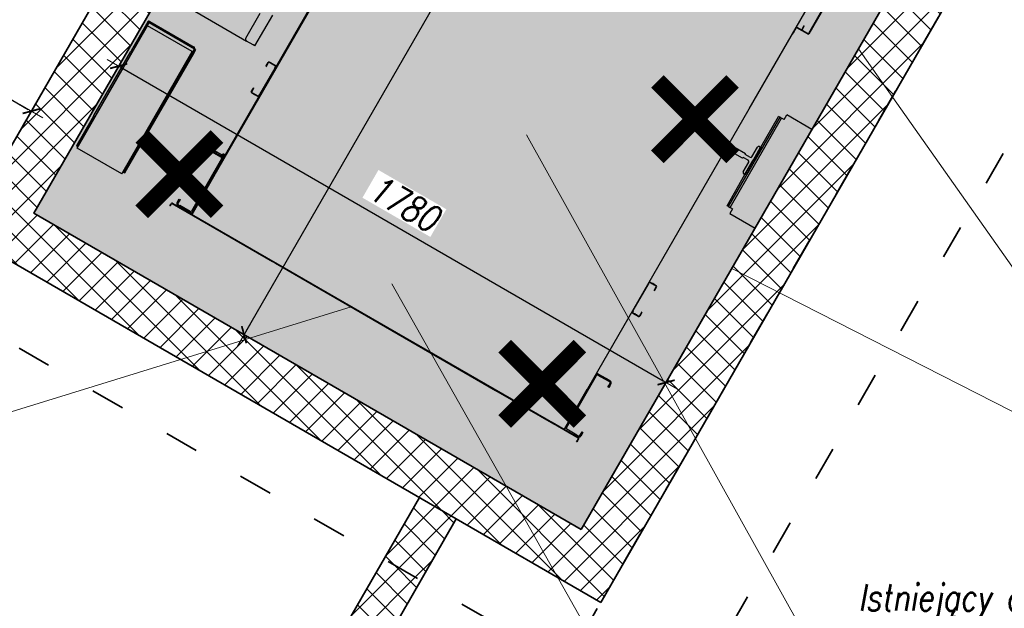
# Model space of a CAD drawing. Header units: millimetres. Extents: x 558 to 24471, y -5755 to 9551.
# Tile 5 of 37: x 23195 to 23472, y 8591 to 8757. Entities that reach past the tile are written whole.
import ezdxf
from ezdxf.enums import TextEntityAlignment as Align

# ---------------------------------------------------------------- set-up
doc = ezdxf.new("R2010")
doc.units = ezdxf.units.MM
doc.linetypes.add('ACAD_ISO03W100', pattern=[30, 12, -18])
doc.layers.add('K_Dzwig', color=10, linetype='Continuous')
for name, color, linetype, lineweight in [('K_Grube', 4, 'Continuous', 35), ('K_Kreskowanie', 8, 'Continuous', 5), ('K_Opis_zmienny', 2, 'Continuous', 13), ('K_Wyburzenia', 8, 'Continuous', 5), ('K_Wymiarowanie', 84, 'Continuous', 13)]:
    doc.layers.add(name, color=color, linetype=linetype, lineweight=lineweight)
doc.styles.add('Zwykły 50', font='romans.shx', dxfattribs={"width": 0.8, "oblique": 10, "height": 7.5})
doc.dimstyles.new('Skala_50', dxfattribs={"dimtxt": 7.5, "dimasz": 1, "dimexe": 1.25, "dimexo": 0.625, "dimgap": 3, "dimtad": 1, "dimdec": 1, "dimlfac": 10, "dimrnd": 0.5, "dimdsep": 46, "dimtxsty": 'Zwykły 50', "dimblk": 'Wymiar', "dimcen": 2.5, "dimse1": 1, "dimse2": 1, "dimazin": 0, "dimtfac": 1, "dimtdec": 1, "dimtix": 1, "dimtmove": 0, "dimatfit": 3, "dimfxl": 1, "dimtfill": 1, "dimarcsym": 0})

# ---------------------------------------------------------------- blocks, each defined once
blk = doc.blocks.new('Wymiar')
for p, q in [((0, -5), (0, 5)), ((-3.75, 0), (3.75, 0))]:
    blk.add_line(p, q)
at = {"const_width": 0.5}
blk.add_lwpolyline([(-1.77, -1.77), (1.77, 1.77)], dxfattribs=at)
blk = doc.blocks.new('*D656')
at = {"layer": 'Defpoints', "color": 0}
for p in [(23229.39, 8755.41), (23383.55, 8666.41), (23376.83, 8654.78)]:
    blk.add_point(p, dxfattribs=at)
at = {"layer": 'K_Wymiarowanie', "color": 0, "lineweight": -2, "ltscale": 5}
blk.add_line((23223.55, 8743.28), (23375.97, 8655.28), dxfattribs=at)
at = {"layer": 'K_Wymiarowanie', "color": 0, "linetype": 'ByBlock', "lineweight": -2}
for p, rotation in [((23222.68, 8743.78), 150.0000000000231), ((23376.83, 8654.78), 330.0000000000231)]:
    blk.add_blockref('Wymiar', p, dxfattribs=dict(at, rotation=rotation))
at = {"layer": 'K_Wymiarowanie', "color": 0, "ltscale": 5, "insert": (23303.13, 8705.13), "char_height": 7.5, "attachment_point": 5, "rotation": 330, "style": 'Zwykły 50', "bg_fill": 3, "box_fill_scale": 1.1, "bg_fill_color": 256, "bg_fill_true_color": 13158600, "bg_fill_transparency": 0}
blk.add_mtext('1780', dxfattribs=at)
blk = doc.blocks.new('*D657')
at = {"layer": 'Defpoints', "color": 0}
for p in [(23338.61, 8889.58), (23222.61, 8688.66), (23257.98, 8668.23)]:
    blk.add_point(p, dxfattribs=at)
at = {"layer": 'K_Wymiarowanie', "color": 0, "lineweight": -2, "ltscale": 5}
blk.add_line((23373.48, 8868.29), (23258.48, 8669.1), dxfattribs=at)
at = {"layer": 'K_Wymiarowanie', "color": 0, "linetype": 'ByBlock', "lineweight": -2}
for p, rotation in [((23373.98, 8869.15), 59.99999999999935), ((23257.98, 8668.23), 239.9999999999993)]:
    blk.add_blockref('Wymiar', p, dxfattribs=dict(at, rotation=rotation))
at = {"layer": 'K_Wymiarowanie', "color": 0, "ltscale": 5, "insert": (23310.14, 8772.07), "char_height": 7.5, "attachment_point": 5, "rotation": 60, "style": 'Zwykły 50', "bg_fill": 3, "box_fill_scale": 1.1, "bg_fill_color": 256, "bg_fill_true_color": 13158600, "bg_fill_transparency": 0}
blk.add_mtext('2320', dxfattribs=at)
blk = doc.blocks.new('kabina')
at = {"layer": 'K_Dzwig'}
for p, q in [((17788.31, -7356.88), (17788.31, -7159.85)), ((17909.31, -7252.7), (17909.31, -7172.01)), ((17913.19, -7206.87), (17913.19, -7225.99)), ((17913.31, -7206.87), (17913.31, -7225.99)), ((17910.99, -7224.73), (17910.99, -7224.83)), ((17910.99, -7224.73), (17911.11, -7224.73)), ((17910.99, -7224.83), (17911.11, -7224.83)), ((17910.99, -7224.83), (17910.99, -7225.99)), ((17911.11, -7224.83), (17911.11, -7224.73)), ((17911.11, -7225.99), (17911.11, -7224.83)), ((17909.31, -7226.35), (17909.43, -7226.35)), ((17909.43, -7228.11), (17909.31, -7228.11)), ((17909.31, -7228.41), (17909.43, -7228.41)), ((17909.43, -7226.35), (17909.43, -7228.11)), ((17909.43, -7228.41), (17909.43, -7228.11)), ((17909.55, -7226.23), (17909.55, -7226.11)), ((17913.07, -7226.11), (17909.55, -7226.11)), ((17913.07, -7226.23), (17909.55, -7226.23)), ((17911.11, -7225.99), (17910.99, -7225.99)), ((17913.07, -7226.11), (17913.07, -7226.23)), ((17913.31, -7225.99), (17913.19, -7225.99)), ((17917.56, -7260.41), (17917.56, -7250.41)), ((17918.06, -7250.41), (17917.56, -7250.41)), ((17918.06, -7279.41), (17918.06, -7250.41)), ((17918.06, -7250.41), (17918.56, -7250.41)), ((17918.56, -7279.41), (17918.56, -7250.41)), ((17919.36, -7250.41), (17918.56, -7250.41)), ((17927.57, -7248.91), (17919.36, -7248.91)), ((17919.36, -7250.41), (17919.36, -7248.91)), ((17909.31, -7284.47), (17909.31, -7252.7)), ((17788.01, -7254.61), (17788.01, -7356.88)), ((17916.76, -7263.96), (17916.76, -7260.81)), ((17917.16, -7260.41), (17917.53, -7260.41)), ((17917.53, -7260.41), (17917.53, -7260.38)), ((17917.56, -7260.38), (17917.53, -7260.38)), ((17917.53, -7264.53), (17917.53, -7260.41)), ((17917.53, -7260.41), (17917.56, -7260.41)), ((17917.56, -7260.41), (17917.56, -7269.31)), ((17911.36, -7264.06), (17914.7, -7264.06)), ((17911.36, -7264.53), (17911.36, -7264.06)), ((17914.7, -7264.06), (17914.7, -7264.36)), ((17914.7, -7264.36), (17916.36, -7264.36)), ((17911.36, -7265.17), (17911.36, -7264.53)), ((17911.36, -7265.66), (17911.36, -7265.17)), ((17914.7, -7265.66), (17911.36, -7265.66)), ((17914.7, -7265.36), (17914.7, -7265.66)), ((17916.36, -7265.36), (17914.7, -7265.36)), ((17916.76, -7268.91), (17916.76, -7265.76)), ((17917.53, -7265.17), (17917.53, -7264.53)), ((17917.53, -7269.31), (17917.53, -7265.17)), ((17917.53, -7269.31), (17917.16, -7269.31)), ((17917.53, -7269.38), (17917.53, -7269.31)), ((17917.53, -7269.31), (17917.56, -7269.31)), ((17917.56, -7269.38), (17917.53, -7269.38)), ((17917.56, -7279.41), (17917.56, -7269.31)), ((17918.06, -7279.41), (17917.56, -7279.41)), ((17918.06, -7279.41), (17918.56, -7279.41)), ((17919.36, -7279.41), (17918.31, -7279.41)), ((17919.36, -7279.41), (17919.36, -7280.91)), ((17919.36, -7280.91), (17927.57, -7280.91)), ((17909.31, -7356.88), (17909.31, -7284.47)), ((17779.96, -7306.95), (17779.96, -7296.95)), ((17776.66, -7306.35), (17776.66, -7298.25)), ((17755.76, -7306.95), (17777.26, -7306.95)), ((17779.36, -7306.95), (17777.26, -7306.95)), ((17779.96, -7306.95), (17779.36, -7306.95)), ((17785.51, -7309.09), (17785.63, -7309.09)), ((17785.51, -7310.25), (17785.51, -7309.09)), ((17785.63, -7310.25), (17785.51, -7310.25)), ((17785.51, -7310.25), (17785.51, -7310.35)), ((17785.51, -7310.35), (17785.63, -7310.35)), ((17785.63, -7310.25), (17785.63, -7309.09)), ((17785.63, -7310.35), (17785.63, -7310.25)), ((17785.75, -7308.97), (17785.75, -7308.85)), ((17786.42, -7308.85), (17785.75, -7308.85)), ((17786.42, -7308.97), (17785.75, -7308.97)), ((17786.42, -7308.85), (17786.42, -7308.97)), ((17786.52, -7308.85), (17786.42, -7308.85)), ((17786.42, -7308.97), (17786.52, -7308.97)), ((17786.52, -7308.97), (17786.52, -7308.85)), ((17786.94, -7308.85), (17786.52, -7308.85)), ((17786.94, -7308.97), (17786.52, -7308.97)), ((17787.04, -7308.85), (17786.94, -7308.85)), ((17786.94, -7308.85), (17786.94, -7308.97)), ((17786.94, -7308.97), (17787.04, -7308.97)), ((17787.04, -7308.97), (17787.04, -7308.85)), ((17787.77, -7308.85), (17787.04, -7308.85)), ((17787.77, -7308.97), (17787.04, -7308.97)), ((17787.77, -7308.97), (17787.77, -7308.85)), ((17787.89, -7309.09), (17788.01, -7309.09)), ((17787.89, -7309.45), (17787.89, -7309.09)), ((17788.01, -7309.45), (17787.89, -7309.45)), ((17787.89, -7309.45), (17787.89, -7309.55)), ((17787.89, -7309.55), (17788.01, -7309.55)), ((17787.89, -7309.55), (17787.89, -7318.15)), ((17909.43, -7309.45), (17909.43, -7309.09)), ((17909.43, -7309.55), (17909.43, -7309.45)), ((17909.43, -7318.15), (17909.43, -7309.55)), ((17909.55, -7308.85), (17910.28, -7308.85)), ((17909.55, -7308.97), (17910.28, -7308.97)), ((17910.38, -7308.85), (17910.28, -7308.85)), ((17910.28, -7308.97), (17910.38, -7308.97)), ((17910.8, -7308.85), (17910.38, -7308.85)), ((17910.8, -7308.97), (17910.38, -7308.97)), ((17910.9, -7308.85), (17910.8, -7308.85)), ((17910.8, -7308.97), (17910.9, -7308.97)), ((17911.57, -7308.85), (17910.9, -7308.85)), ((17911.57, -7308.97), (17910.9, -7308.97)), ((17911.69, -7309.09), (17911.69, -7310.25)), ((17911.69, -7310.25), (17911.69, -7310.35)), ((17911.69, -7310.35), (17911.81, -7310.35)), ((17911.81, -7309.09), (17911.81, -7310.25)), ((17911.81, -7310.35), (17911.81, -7310.25)), ((17750.66, -7316.18), (17750.46, -7316.18)), ((17750.46, -7316.18), (17750.46, -7324.78)), ((17750.66, -7316.18), (17750.66, -7324.78)), ((17750.86, -7315.78), (17765.33, -7315.78)), ((17750.86, -7315.78), (17750.86, -7316.18)), ((17750.86, -7316.18), (17765.66, -7316.18)), ((17750.86, -7356.18), (17750.86, -7316.18)), ((17765.66, -7356.18), (17765.66, -7316.18)), ((17765.66, -7316.18), (17765.86, -7316.18)), ((17766.06, -7316.18), (17765.86, -7316.18)), ((17765.86, -7316.18), (17765.86, -7317.18)), ((17766.06, -7317.18), (17766.06, -7316.18)), ((17750.96, -7356.88), (17750.96, -7317.18)), ((17765.46, -7317.18), (17750.96, -7317.18)), ((17765.46, -7356.88), (17765.46, -7317.18)), ((17765.86, -7317.18), (17766.06, -7317.18)), ((17765.86, -7355.18), (17765.86, -7317.18)), ((17766.06, -7355.18), (17766.06, -7317.18)), ((17785.63, -7317.35), (17785.51, -7317.35)), ((17785.51, -7317.35), (17785.51, -7317.45)), ((17785.51, -7317.45), (17785.63, -7317.45)), ((17785.51, -7318.61), (17785.51, -7317.45)), ((17785.51, -7318.61), (17785.63, -7318.61)), ((17785.63, -7317.45), (17785.63, -7317.35)), ((17785.63, -7318.61), (17785.63, -7317.45)), ((17785.75, -7318.85), (17785.75, -7318.73)), ((17785.75, -7318.73), (17786.42, -7318.73)), ((17785.75, -7318.85), (17786.42, -7318.85)), ((17786.42, -7318.73), (17786.42, -7318.85)), ((17786.52, -7318.73), (17786.42, -7318.73)), ((17786.42, -7318.85), (17786.52, -7318.85)), ((17786.52, -7318.85), (17786.52, -7318.73)), ((17786.52, -7318.73), (17786.94, -7318.73)), ((17786.52, -7318.85), (17786.94, -7318.85)), ((17786.94, -7318.73), (17786.94, -7318.85)), ((17787.04, -7318.73), (17786.94, -7318.73)), ((17786.94, -7318.85), (17787.04, -7318.85)), ((17787.04, -7318.85), (17787.04, -7318.73)), ((17787.77, -7318.73), (17787.04, -7318.73)), ((17787.77, -7318.85), (17787.04, -7318.85)), ((17787.77, -7318.73), (17787.77, -7318.85)), ((17788.01, -7318.15), (17787.89, -7318.15)), ((17787.89, -7318.15), (17787.89, -7318.25)), ((17787.89, -7318.25), (17788.01, -7318.25)), ((17787.89, -7318.25), (17787.89, -7318.61)), ((17787.89, -7318.61), (17788.01, -7318.61)), ((17909.43, -7318.25), (17909.43, -7318.15)), ((17909.43, -7318.25), (17909.43, -7318.61)), ((17909.55, -7318.73), (17910.28, -7318.73)), ((17909.55, -7318.85), (17910.28, -7318.85)), ((17910.38, -7318.73), (17910.28, -7318.73)), ((17910.28, -7318.85), (17910.38, -7318.85)), ((17910.38, -7318.73), (17910.8, -7318.73)), ((17910.38, -7318.85), (17910.8, -7318.85)), ((17910.9, -7318.73), (17910.8, -7318.73)), ((17910.8, -7318.85), (17910.9, -7318.85)), ((17910.9, -7318.73), (17911.57, -7318.73)), ((17910.9, -7318.85), (17911.57, -7318.85)), ((17911.81, -7317.35), (17911.69, -7317.35)), ((17911.69, -7317.35), (17911.69, -7317.45)), ((17911.69, -7317.45), (17911.69, -7318.61)), ((17911.81, -7317.45), (17911.81, -7317.35)), ((17911.81, -7317.45), (17911.81, -7318.61)), ((17750.66, -7324.78), (17750.46, -7324.78)), ((17750.46, -7324.78), (17750.46, -7325.78)), ((17750.66, -7325.78), (17750.66, -7324.78)), ((17750.46, -7325.78), (17750.66, -7325.78)), ((17750.46, -7346.58), (17750.46, -7325.78)), ((17783.01, -7339.83), (17783.01, -7339.13)), ((17783.31, -7339.13), (17783.31, -7339.83)), ((17783.61, -7338.53), (17784.11, -7338.53)), ((17784.11, -7338.83), (17783.61, -7338.83)), ((17784.11, -7338.53), (17787.41, -7338.53)), ((17784.11, -7338.83), (17787.41, -7338.83)), ((17784.51, -7338.53), (17784.51, -7338.23)), ((17784.51, -7338.23), (17785.01, -7338.23)), ((17785.01, -7338.16), (17786.89, -7338.16)), ((17786.89, -7338.23), (17785.01, -7338.23)), ((17786.89, -7338.23), (17787.3, -7338.23)), ((17787.41, -7338.23), (17787.3, -7338.23)), ((17787.71, -7337.83), (17787.71, -7337.74)), ((17787.71, -7337.93), (17787.71, -7337.83)), ((17787.71, -7339.13), (17787.71, -7356.13)), ((17909.61, -7339.13), (17909.31, -7339.13)), ((17909.61, -7356.13), (17909.61, -7339.13)), ((17909.91, -7338.53), (17909.91, -7338.83)), ((17909.91, -7338.53), (17913.21, -7338.53)), ((17909.91, -7338.83), (17913.21, -7338.83)), ((17913.21, -7338.83), (17913.21, -7338.53)), ((17913.21, -7338.53), (17913.71, -7338.53)), ((17913.71, -7338.83), (17913.21, -7338.83)), ((17913.71, -7338.53), (17913.71, -7338.83)), ((17914.31, -7339.13), (17914.01, -7339.13)), ((17914.01, -7339.83), (17914.01, -7339.13)), ((17914.31, -7339.13), (17914.31, -7339.83)), ((17783.01, -7340.33), (17783.01, -7339.83)), ((17783.31, -7340.33), (17783.01, -7340.33)), ((17783.31, -7339.83), (17783.31, -7340.33)), ((17914.01, -7339.83), (17914.31, -7339.83)), ((17914.01, -7340.33), (17914.01, -7339.83)), ((17914.31, -7340.33), (17914.01, -7340.33)), ((17914.31, -7339.83), (17914.31, -7340.33)), ((17788.01, -7344.78), (17788.01, -7356.13)), ((17788.31, -7356.87), (17788.31, -7343.82)), ((17909.31, -7356.63), (17909.31, -7343.82)), ((17909.31, -7344.72), (17909.31, -7344.82)), ((17909.31, -7356.13), (17909.31, -7344.82)), ((17750.66, -7346.58), (17750.46, -7346.58)), ((17750.46, -7346.58), (17750.46, -7347.58)), ((17750.46, -7347.58), (17750.66, -7347.58)), ((17750.46, -7347.58), (17750.46, -7356.18)), ((17750.66, -7347.58), (17750.66, -7346.58)), ((17750.66, -7347.58), (17750.66, -7356.18)), ((17766.06, -7355.18), (17765.86, -7355.18)), ((17765.86, -7355.18), (17765.86, -7356.18)), ((17766.06, -7356.18), (17766.06, -7355.18)), ((17783.01, -7355.43), (17783.01, -7354.93)), ((17783.01, -7354.93), (17783.31, -7354.93)), ((17783.01, -7356.13), (17783.01, -7355.43)), ((17783.31, -7354.93), (17783.31, -7355.43)), ((17783.31, -7355.43), (17783.31, -7356.13)), ((17914.01, -7355.43), (17914.01, -7354.93)), ((17914.01, -7354.93), (17914.31, -7354.93)), ((17914.01, -7356.13), (17914.01, -7355.43)), ((17914.31, -7354.93), (17914.31, -7355.43)), ((17914.31, -7355.43), (17914.31, -7356.13)), ((17750.66, -7356.18), (17750.46, -7356.18)), ((17750.86, -7356.18), (17750.86, -7356.58)), ((17750.86, -7356.18), (17750.96, -7356.18)), ((17750.96, -7356.58), (17750.86, -7356.58)), ((17765.46, -7356.88), (17750.96, -7356.88)), ((17765.46, -7356.18), (17765.66, -7356.18)), ((17765.66, -7356.18), (17765.86, -7356.18)), ((17765.86, -7356.18), (17766.06, -7356.18)), ((17781.69, -7357.58), (17781.69, -7357.12)), ((17781.69, -7357.88), (17781.69, -7357.58)), ((17781.81, -7357.88), (17781.69, -7357.88)), ((17781.81, -7357.58), (17781.81, -7357.12)), ((17781.81, -7357.58), (17781.81, -7357.88)), ((17781.93, -7356.88), (17814.61, -7356.88)), ((17781.93, -7357), (17814.61, -7357)), ((17783.61, -7356.43), (17784.11, -7356.43)), ((17784.11, -7356.73), (17783.61, -7356.73)), ((17787.41, -7356.43), (17784.11, -7356.43)), ((17788.01, -7356.73), (17784.11, -7356.73)), ((17784.83, -7356.88), (17784.83, -7356.76)), ((17784.83, -7356.76), (17784.97, -7356.76)), ((17784.97, -7356.76), (17787.28, -7356.76)), ((17787.28, -7356.76), (17787.64, -7356.76)), ((17787.64, -7356.76), (17787.89, -7356.76)), ((17787.89, -7356.88), (17787.89, -7356.76)), ((17788.01, -7356.88), (17788.01, -7356.13)), ((17809.73, -7357), (17810.61, -7357)), ((17814.61, -7356.88), (17815.57, -7356.88)), ((17814.61, -7357), (17815.57, -7357)), ((17909.18, -7356.88), (17815.47, -7356.88)), ((17815.57, -7356.88), (17891.11, -7356.88)), ((17815.57, -7357), (17887.11, -7357)), ((17887.11, -7357), (17905.93, -7357)), ((17891.11, -7356.88), (17905.45, -7356.88)), ((17913.95, -7356.88), (17905.45, -7356.88)), ((17913.95, -7357), (17905.93, -7357)), ((17909.31, -7356.01), (17909.31, -7356.64)), ((17909.31, -7356.13), (17909.31, -7356.51)), ((17909.31, -7356.51), (17909.31, -7356.64)), ((17909.31, -7356.64), (17909.31, -7356.88)), ((17909.31, -7356.76), (17910.03, -7356.76)), ((17913.21, -7356.43), (17909.91, -7356.43)), ((17910.03, -7356.76), (17912.34, -7356.76)), ((17912.34, -7356.76), (17913.88, -7356.76)), ((17912.49, -7356.76), (17912.49, -7356.88)), ((17913.21, -7356.43), (17913.71, -7356.43)), ((17914.07, -7357.78), (17914.07, -7357.12)), ((17914.07, -7358.08), (17914.07, -7357.78)), ((17914.19, -7358.08), (17914.07, -7358.08)), ((17914.19, -7357.78), (17914.19, -7357.12)), ((17914.19, -7357.78), (17914.19, -7358.08))]:
    blk.add_line(p, q, dxfattribs=at)
for centre, radius, start, end in [((17909.55, -7226.35), 0.24, 90, 180), ((17909.55, -7226.35), 0.12, 90, 180), ((17911.23, -7225.99), 0.24, 180, 210), ((17911.23, -7225.99), 0.12, 180, 270), ((17913.07, -7225.99), 0.24, 270, 0), ((17913.07, -7225.99), 0.12, 270, 0), ((17917.16, -7260.81), 0.4, 90, 180), ((17916.36, -7263.96), 0.4, 270, 0), ((17916.36, -7265.76), 0.4, 0, 90), ((17917.16, -7268.91), 0.4, 180, 270), ((17777.26, -7306.35), 0.6, 180, 270), ((17785.75, -7309.09), 0.24, 90, 180), ((17785.75, -7309.09), 0.12, 90, 180), ((17787.77, -7309.09), 0.24, 0, 90), ((17787.77, -7309.09), 0.12, 0, 90), ((17909.55, -7309.09), 0.24, 90, 180), ((17909.55, -7309.09), 0.12, 90, 180), ((17911.57, -7309.09), 0.24, 0, 90), ((17911.57, -7309.09), 0.12, 0, 90), ((17750.86, -7316.18), 0.4, 90, 180), ((17750.86, -7316.18), 0.2, 90, 180), ((17785.75, -7318.61), 0.24, 180, 270), ((17785.75, -7318.61), 0.12, 180, 270), ((17787.77, -7318.61), 0.12, 270, 0), ((17787.77, -7318.61), 0.24, 270, 0), ((17909.55, -7318.61), 0.24, 180, 270), ((17909.55, -7318.61), 0.12, 180, 270), ((17911.57, -7318.61), 0.24, 270, 0), ((17911.57, -7318.61), 0.12, 270, 0), ((17783.61, -7339.13), 0.6, 90, 180), ((17783.61, -7339.13), 0.3, 90, 180), ((17785.01, -7337.66), 0.5, 180, 270), ((17786.89, -7337.66), 0.5, 270, 325.1713), ((17787.71, -7338.23), 0.5, 126.9293, 145.1713), ((17787.41, -7339.13), 0.6, 0, 90), ((17787.41, -7339.13), 0.3, 0, 90), ((17909.91, -7339.13), 0.6, 90, 180), ((17909.91, -7339.13), 0.3, 90, 180), ((17913.71, -7339.13), 0.6, 0, 90), ((17913.71, -7339.13), 0.3, 0, 90), ((17750.86, -7356.18), 0.4, 180, 270), ((17750.86, -7356.18), 0.2, 180, 270), ((17781.93, -7357.12), 0.24, 90, 180), ((17781.93, -7357.12), 0.12, 90, 180), ((17783.61, -7356.13), 0.6, 180, 270), ((17783.61, -7356.13), 0.3, 180, 270), ((17787.41, -7356.13), 0.3, 270, 0), ((17909.91, -7356.13), 0.3, 180, 270), ((17913.71, -7356.13), 0.3, 270, 0), ((17913.44, -7356), 0.872, 299.8967, 351.6756), ((17913.95, -7357.12), 0.24, 0, 90), ((17913.95, -7357.12), 0.12, 0, 90)]:
    blk.add_arc(centre, radius, start, end, dxfattribs=at)
for points, knots in [([(17765.66, -7316.18), (17765.63, -7316.13), (17765.58, -7316.03), (17765.5, -7315.9), (17765.42, -7315.81), (17765.36, -7315.78), (17765.33, -7315.78), (17765.33, -7315.78)], [0, 0, 0, 0, 0.242453, 0.485052, 0.72766, 0.970257, 1, 1, 1, 1]), ([(17788.01, -7337.83), (17788.01, -7337.81), (17788, -7337.78), (17787.97, -7337.75), (17787.91, -7337.73), (17787.84, -7337.73), (17787.75, -7337.73), (17787.64, -7337.75), (17787.53, -7337.78), (17787.45, -7337.81), (17787.41, -7337.83)], [0, 0, 0, 0, 0.12588, 0.248882, 0.370299, 0.491473, 0.613756, 0.738462, 0.86683, 1, 1, 1, 1]), ([(17787.41, -7338.53), (17787.45, -7338.53), (17787.52, -7338.52), (17787.63, -7338.49), (17787.74, -7338.43), (17787.83, -7338.36), (17787.91, -7338.27), (17787.96, -7338.16), (17788, -7338.05), (17788.01, -7337.97), (17788.01, -7337.93)], [0, 0, 0, 0, 0.12588, 0.248882, 0.370299, 0.491473, 0.613756, 0.738462, 0.86683, 1, 1, 1, 1]), ([(17787.41, -7338.23), (17787.43, -7338.23), (17787.46, -7338.22), (17787.52, -7338.21), (17787.57, -7338.18), (17787.62, -7338.14), (17787.66, -7338.1), (17787.69, -7338.04), (17787.7, -7337.98), (17787.71, -7337.95), (17787.71, -7337.93)], [0, 0, 0, 0, 0.137366, 0.262722, 0.379719, 0.492821, 0.606948, 0.726897, 0.856818, 1, 1, 1, 1]), ([(17765.46, -7356.5), (17765.47, -7356.49), (17765.51, -7356.46), (17765.57, -7356.35), (17765.63, -7356.24), (17765.65, -7356.19), (17765.66, -7356.18)], [0, 0, 0, 0, 0.153268, 0.552149, 0.951091, 1, 1, 1, 1])]:
    blk.add_open_spline(points, degree=3, knots=knots, dxfattribs=at)
blk = doc.blocks.new('*D670')
at = {"layer": 'Defpoints', "color": 0}
for p in [(22927.45, 8912.42), (23208.9, 8749.92), (23198.04, 8731.1)]:
    blk.add_point(p, dxfattribs=at)
at = {"layer": 'K_Wymiarowanie', "color": 0, "lineweight": -2, "ltscale": 5}
blk.add_line((22917.44, 8893.1), (23197.17, 8731.6), dxfattribs=at)
at = {"layer": 'K_Wymiarowanie', "color": 0, "linetype": 'ByBlock', "lineweight": -2}
for p, rotation in [((22916.58, 8893.6), 150.0000000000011), ((23198.04, 8731.1), 330.0000000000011)]:
    blk.add_blockref('Wymiar', p, dxfattribs=dict(at, rotation=rotation))
at = {"layer": 'K_Wymiarowanie', "color": 0, "ltscale": 5, "insert": (23094.99, 8798.39), "char_height": 7.5, "attachment_point": 5, "rotation": 330, "style": 'Zwykły 50', "bg_fill": 3, "box_fill_scale": 1.1, "bg_fill_color": 256, "bg_fill_true_color": 13158600, "bg_fill_transparency": 0}
blk.add_mtext('3250', dxfattribs=at)

msp = doc.modelspace()

# ---------------------------------------------------------------- hatches: boundary and pattern name
at = {"layer": 'K_Kreskowanie', "ltscale": 5}
h = msp.add_hatch(dxfattribs=at)
h.set_pattern_fill('ANSI37', color=256, scale=1.6)
h.set_pattern_definition([(45, (2962.861, -2454.189), (-3.5921024, 3.5921024), []), (135, (2962.861, -2454.189), (-3.5921024, -3.5921024), [])])
h.paths.add_polyline_path([(23314.792, 8903.327), (23362.423, 8875.827), (23369.923, 8888.817), (23309.302, 8923.817), (23178.302, 8696.918), (23358.435, 8592.918), (23489.435, 8819.817), (23467.784, 8832.317), (23460.284, 8819.327), (23468.944, 8814.327), (23352.944, 8613.409), (23198.792, 8702.409)])
h = msp.add_hatch(dxfattribs=at)
h.set_pattern_fill('ANSI37', color=256, scale=1.6)
h.set_pattern_definition([(45, (2962.861, -2454.189), (-3.5921024, 3.5921024), []), (135, (2962.861, -2454.189), (-3.5921024, -3.5921024), [])])
h.paths.add_polyline_path([(23317.732, 8616.418), (23307.339, 8622.418), (23297.339, 8605.098), (23307.732, 8599.098), (23317.732, 8616.418)], is_closed=False)
h = msp.add_hatch(dxfattribs=at)
h.set_pattern_fill('ANSI37', color=256, scale=1.6)
h.set_pattern_definition([(45, (2962.861, -2454.189), (-3.5921024, 3.5921024), []), (135, (2962.861, -2454.189), (-3.5921024, -3.5921024), [])])
h.paths.add_polyline_path([(22931.336, 8583.161), (23036.991, 8522.161), (23043.991, 8534.285), (22938.336, 8595.285), (22931.336, 8583.161)], is_closed=False)
h.paths.add_polyline_path([(23036.991, 8522.161), (23067.302, 8504.661), (23074.302, 8516.785), (23043.991, 8534.285), (23036.991, 8522.161)], is_closed=False)
h.paths.add_polyline_path([(23238.435, 8385.072), (23254.435, 8412.785), (23213.732, 8436.285), (23307.732, 8599.098), (23297.339, 8605.098), (23203.339, 8442.285), (23074.302, 8516.785), (23067.302, 8504.661), (23237.043, 8406.661), (23228.043, 8391.072), (23238.435, 8385.072)], is_closed=False)
h.paths.add_polyline_path([(23240.167, 8384.072), (23256.167, 8411.785), (23254.435, 8412.785), (23238.435, 8385.072), (23240.167, 8384.072)], is_closed=False)
at = {"layer": 'K_Wyburzenia'}
h = msp.add_hatch(dxfattribs=at)
h.set_pattern_fill('AR-CONC', color=256, scale=0.05)
h.set_pattern_definition([(50, (21774.1485, 12065.275), (9.109233, -0.796954), [0.9525, -10.4775]), (355, (21774.1485, 12065.275), (-1.76217, 9.552842), [0.762, -8.38203]), (100.45144, (21774.908, 12065.209), (7.347062, 8.755888), [0.8095, -8.904512]), (46.1842, (21774.148, 12067.815), (13.553952, -2.102116), [1.42875, -15.71625]), (96.63556, (21775.278, 12067.64), (11.870207, 12.371306), [1.21425, -13.35678]), (351.18415, (21774.148, 12067.815), (11.870207, 12.371306), [1.143, -12.572987]), (21, (21775.4185, 12067.18), (7.58072, -5.11326), [0.9525, -10.4775]), (326, (21775.4185, 12067.18), (3.090101, 9.209398), [0.762, -8.382]), (71.45145, (21776.05, 12066.754), (10.67082, 4.096138), [0.8095, -8.904497]), (37.5, (21774.1485, 12065.2752), (0.1544302, 4.227752), [0, -8.2804, 0, -8.509, 0, -8.41375]), (7.5, (21774.1485, 12065.275), (3.340983, 5.009029), [0, -4.8514, 0, -8.0899, 0, -3.20675]), (327.5, (21771.3164, 12065.2752), (6.7795298, -0.2864372), [0, -3.175, 0, -9.906, 0, -13.1445]), (317.5, (21770.0464, 12065.275), (7.406459, 1.271325), [0, -4.1275, 0, -6.5786, 0, -9.3345])])
h.paths.add_polyline_path([(23314.792, 8903.327), (23468.944, 8814.327), (23352.944, 8613.409), (23198.792, 8702.409)])

# ---------------------------------------------------------------- linework, layer by layer
at = {"layer": 'K_Grube', "ltscale": 5}
for p, q in [((23178.302, 8696.918), (23309.302, 8923.817)), ((23198.792, 8702.409), (23314.792, 8903.327)), ((23489.435, 8819.817), (23358.435, 8592.918)), ((23468.944, 8814.327), (23352.944, 8613.409)), ((23352.944, 8613.409), (23198.792, 8702.409)), ((23358.435, 8592.918), (23178.302, 8696.918)), ((23203.339, 8442.285), (23307.339, 8622.418)), ((23213.732, 8436.285), (23317.732, 8616.418))]:
    msp.add_line(p, q, dxfattribs=at)
at = {"layer": 'K_Grube', "linetype": 'ACAD_ISO03W100', "ltscale": 0.8}
for p, q in [((23489.435, 8819.817), (23179.935, 8283.747)), ((23519.746, 8802.317), (23210.246, 8266.247)), ((23348.435, 8575.598), (23168.302, 8679.598))]:
    msp.add_line(p, q, dxfattribs=at)
at = {"layer": 'K_Opis_zmienny'}
for p, q in [((23431.039, 8748.672), (23478.859, 8680.849)), ((23430.959, 8556.822), (23337.54, 8724.44)), ((23395.356, 8686.868), (23474.202, 8646.662)), ((23076.714, 8610.964), (23288.133, 8676.028))]:
    msp.add_line(p, q, dxfattribs=at)
at = {"layer": 'K_Wyburzenia'}
msp.add_lwpolyline([(23314.792, 8903.327), (23468.944, 8814.327), (23352.944, 8613.409), (23198.792, 8702.409)], close=True, dxfattribs=at)
at = {"layer": 'K_Wyburzenia', "color": 9, "const_width": 5}
for points in [[(23374.357, 8739.474), (23395.57, 8718.261)], [(23395.57, 8739.474), (23374.357, 8718.261)], [(23229.166, 8723.996), (23250.379, 8702.783)], [(23250.379, 8723.996), (23229.166, 8702.783)], [(23331.357, 8664.996), (23352.57, 8643.783)], [(23352.57, 8664.996), (23331.357, 8643.783)]]:
    msp.add_lwpolyline(points, dxfattribs=at)

# ---------------------------------------------------------------- block references
at = {"layer": 'K_Grube', "rotation": 329.999999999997}
msp.add_blockref('kabina', (11516.626, 23967.44), dxfattribs=at)

# ---------------------------------------------------------------- texts
at = {"layer": 'K_Opis_zmienny', "style": 'Zwykły 50', "oblique": 10, "width": 0.8}
msp.add_text('Istniejący dźwig hydrauliczny do usunięcia', height=7.5, dxfattribs=at).set_placement((23430.959, 8594.322), align=Align.MIDDLE_LEFT)

# ---------------------------------------------------------------- next in the draw order: dimensions: what is measured, and where the dimension line sits
at = {"layer": 'K_Wymiarowanie', "ltscale": 5}
dim = msp.add_linear_dim(base=(23198.037, 8731.101), p1=(22927.445, 8912.423), p2=(23208.904, 8749.923), angle=330, dimstyle='Skala_50', dxfattribs=at)
dim.commit()
dim.dimension.update_dxf_attribs({"geometry": '*D670', "text_midpoint": (23091.62, 8792.541), "dimtype": 161})
dim = msp.add_aligned_dim(p1=(23229.393, 8755.411), p2=(23383.545, 8666.411), distance=-13.426, dimstyle='Skala_50', dxfattribs=at)
dim.commit()
dim.dimension.update_dxf_attribs({"geometry": '*D656', "text_midpoint": (23303.131, 8705.129)})

# ---------------------------------------------------------------- next in the draw order: dimensions: what is measured, and where the dimension line sits
dim = msp.add_aligned_dim(p1=(23338.608, 8889.577), p2=(23222.608, 8688.659), distance=40.849, dimstyle='Skala_50', dxfattribs=at)
dim.commit()
dim.dimension.update_dxf_attribs({"geometry": '*D657', "text_midpoint": (23310.138, 8772.068)})

# ---------------------------------------------------------------- next in the draw order: linework, layer by layer
at = {"layer": 'K_Opis_zmienny'}
msp.add_line((23399.192, 8506.56), (23299.607, 8682.53), dxfattribs=at)

doc.saveas('drawing.dxf')
